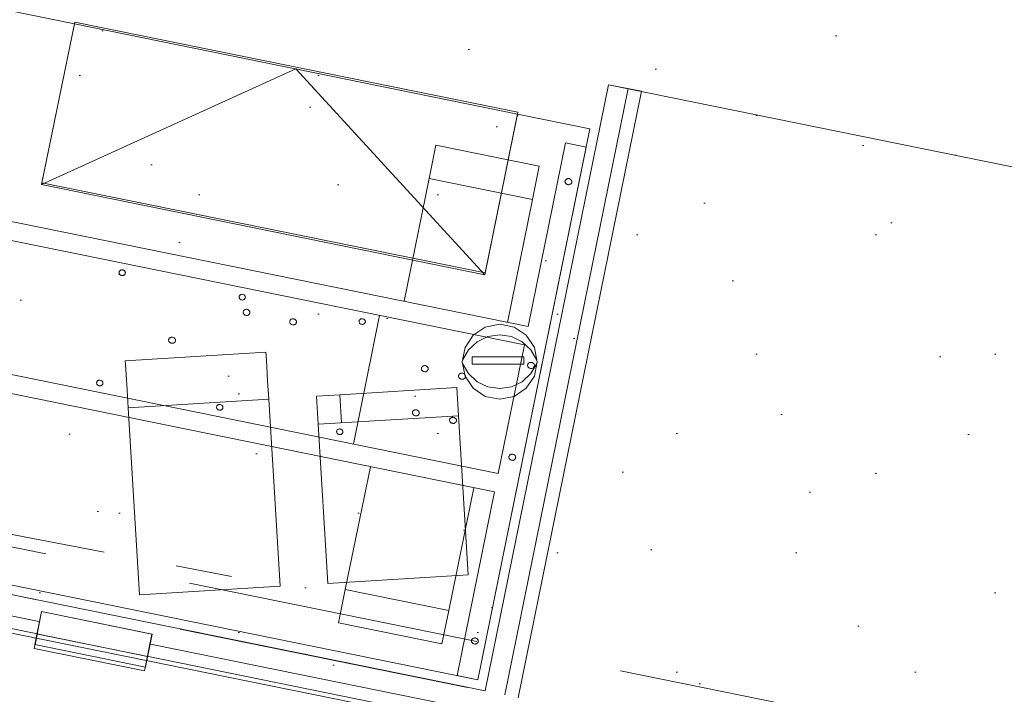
# Model space of a CAD drawing. Header units: millimetres. Extents: x -28656 to 67349, y -24410 to 39654.
# Tile 95 of 135: x 29295 to 30345, y 16371 to 17091. Entities that reach past the tile are written whole.
import ezdxf

# ---------------------------------------------------------------- set-up
doc = ezdxf.new("R2010")
doc.units = ezdxf.units.MM
doc.header["$MEASUREMENT"] = 0
for name, pattern in [('B0701', [234.119993, 155.999994, -78.119999]), ('B0703', [468.700004, 312.5, -156.200004]), ('Wipeout_Contour', [1000, 0, -1000])]:
    doc.linetypes.add(name, pattern=pattern)
for name, color, linetype in [('New_43 Vloerafwerking', 7, 'Continuous'), ('New_43 Vloerafwerking 2D arcering', 7, 'Continuous'), ('New_43 Vloerafwerking Afdek-arcering', 7, 'Continuous'), ('New_82 Interieur', 7, 'Continuous'), ('New_83 Losse inrichting', 7, 'Continuous'), ('New_84 Vaste inrichting', 7, 'Continuous'), ('New_84 Vaste inrichting Afdek-arcering', 7, 'Continuous'), ('New_84 Vaste inrichting Doorsnede-arcering', 7, 'Continuous'), ('New_Info Algemeen', 7, 'Continuous'), ('New_Info Algemeen 2D arcering', 7, 'Continuous')]:
    doc.layers.add(name, color=color, linetype=linetype)
doc.styles.add('GENERATED_STYLE_2', font='txt')
doc.dimstyles.new('GENERATED_STYLE__1', dxfattribs={"dimtxt": 179.999995, "dimasz": 142.5, "dimexe": 0.18, "dimexo": 0.0625, "dimgap": 0.09, "dimtad": 1, "dimdec": 0, "dimzin": 0, "dimdsep": 46, "dimtxsty": 'GENERATED_STYLE_2', "dimblk": 'ARROWHEAD_11', "dimblk1": 'ARROWHEAD_11', "dimblk2": 'ARROWHEAD_11', "dimcen": 0.09, "dimse1": 1, "dimse2": 1, "dimclrd": 1, "dimclre": 1, "dimclrt": 2, "dimadec": 1, "dimazin": 0, "dimtfac": 1, "dimtdec": 4, "dimtmove": 0, "dimatfit": 3, "dimfxl": 1, "dimtolj": 1, "dimtzin": 0, "dimarcsym": 0})

# ---------------------------------------------------------------- blocks, each defined once
blk = doc.blocks.new('Slab_2_1', base_point=(25896.5, 17144.8))
at = {"layer": 'New_43 Vloerafwerking Afdek-arcering', "linetype": 'Continuous', "lineweight": 0, "true_color": 0x000000}
h = blk.add_hatch(dxfattribs=at)
h.set_pattern_fill('910_Puntjes_B_0001', color=18, style=0, pattern_type=2)
h.set_pattern_definition([(45, (0, 400), (-127.2792, 127.2792), [0, -120, 0, -180]), (110, (400, 400), (169.1447, 61.5636), [0, -88, 0, -152])])
h.paths.add_polyline_path([(25896.5, 17144.8), (30574.2, 16193.1), (30808.1, 14866.9), (30896.6, 14364.7), (30932.2, 14370.9, 0.668179), (34377.5, 13607.1), (34377.7, 13607), (34612.8, 13942.9), (33897, 14444.3), (34190.5, 15885.2), (34199, 15927), (33470.3, 16377), (33580.5, 16919), (31954.1, 17249.9), (32153.6, 18230.2), (26357.5, 19410.9), (26028.5, 17793.5)])
at = {"layer": 'New_43 Vloerafwerking', "color": 1, "linetype": 'Continuous', "lineweight": 0, "flags": 128}
blk.add_lwpolyline([(25896.5, 17144.8), (30574.2, 16193.1), (30808.1, 14866.9), (30896.6, 14364.7), (30932.2, 14370.9, 0.668179), (34377.5, 13607.1), (34377.7, 13607), (34612.8, 13942.9), (33897, 14444.3), (34190.5, 15885.2), (34199, 15927), (33470.3, 16377), (33580.5, 16919), (31954.1, 17249.9), (32153.6, 18230.2), (26357.5, 19410.9), (26028.5, 17793.5)], format="xyb", close=True, dxfattribs=at)
blk = doc.blocks.new('Slab_3_1', base_point=(25896.5, 17144.8))
at = {"layer": 'New_84 Vaste inrichting', "color": 1, "linetype": 'Continuous', "lineweight": 0, "flags": 128}
blk.add_lwpolyline([(25896.5, 17144.8), (30574.2, 16193.1), (30808.1, 14866.9), (30843.7, 14873.2), (30932.2, 14370.9, 0.668179), (34377.5, 13607.1), (34377.7, 13607), (34612.8, 13942.9), (33897, 14444.3), (34190.5, 15885.2), (34199, 15927), (33470.3, 16377), (33580.5, 16919), (31952.5, 17241.9), (32153.6, 18230.2), (26357.5, 19410.9), (26028.5, 17793.5)], format="xyb", close=True, dxfattribs=at)
blk = doc.blocks.new('Beam_2_1', base_point=(25792.1, 17188.5))
at = {"layer": 'New_84 Vaste inrichting', "color": 9, "linetype": 'B0703', "lineweight": 0}
for p, q in [((25802, 17237.5), (30651.4, 16250.9)), ((25792.1, 17188.5), (30608, 16208.7))]:
    blk.add_line(p, q, dxfattribs=at)
blk = doc.blocks.new('onderstel Hettich elektrisch verstelbaar')
at = {"layer": 'New_84 Vaste inrichting', "color": 1, "linetype": 'Continuous', "lineweight": 0}
for p, q in [((1800, 650), (1777.5, 650)), ((1777.5, 650), (1777.5, 450)), ((1800, 70), (1800, 650)), ((1755, 620), (1642.5, 620)), ((1642.5, 620), (1642.5, 583.8)), ((1755, 583.8), (1755, 620)), ((1785.1, 610.5), (1785.3, 611)), ((1785.1, 610), (1785.1, 610.5)), ((1785.1, 609.5), (1785.1, 610)), ((1785.3, 609), (1785.1, 609.5)), ((1785.3, 611), (1785.5, 611.5)), ((1785.5, 608.5), (1785.3, 609)), ((1785.5, 611.5), (1785.8, 611.9)), ((1785.8, 611.9), (1786.2, 612.3)), ((1786.2, 612.3), (1786.6, 612.6)), ((1786.6, 612.6), (1787.1, 612.9)), ((1787.1, 612.9), (1787.6, 613.1)), ((1787.6, 613.1), (1788.2, 613.2)), ((1788.2, 613.2), (1788.8, 613.3)), ((1788.8, 613.3), (1789.3, 613.2)), ((1789.3, 613.2), (1789.9, 613.1)), ((1789.9, 613.1), (1790.4, 612.9)), ((1790.4, 612.9), (1790.9, 612.6)), ((1790.9, 612.6), (1791.3, 612.3)), ((1791.3, 612.3), (1791.7, 611.9)), ((1791.7, 611.9), (1792, 611.5)), ((1792, 611.5), (1792.2, 611)), ((1792.2, 609), (1792, 608.5)), ((1792.2, 611), (1792.4, 610.5)), ((1792.4, 609.5), (1792.2, 609)), ((1792.4, 610.5), (1792.4, 610)), ((1792.4, 610), (1792.4, 609.5)), ((1785.8, 608.1), (1785.5, 608.5)), ((1786.2, 607.7), (1785.8, 608.1)), ((1786.6, 607.4), (1786.2, 607.7)), ((1787.1, 607.1), (1786.6, 607.4)), ((1787.6, 606.9), (1787.1, 607.1)), ((1788.2, 606.8), (1787.6, 606.9)), ((1788.8, 606.8), (1788.2, 606.8)), ((1789.3, 606.8), (1788.8, 606.8)), ((1789.9, 606.9), (1789.3, 606.8)), ((1790.4, 607.1), (1789.9, 606.9)), ((1790.9, 607.4), (1790.4, 607.1)), ((1791.3, 607.7), (1790.9, 607.4)), ((1791.7, 608.1), (1791.3, 607.7)), ((1792, 608.5), (1791.7, 608.1)), ((1755, 583.8), (1642.5, 583.8)), ((1642.5, 583.8), (1642.5, 450)), ((1755, 450), (1755, 583.8)), ((1777.5, 450), (1186.9, 450)), ((1186.9, 430), (1777.5, 430)), ((1338.8, 420.5), (1338.9, 420.9)), ((1338.8, 420), (1338.8, 420.5)), ((1338.8, 419.5), (1338.8, 420)), ((1338.9, 420.9), (1339.1, 421.4)), ((1339.1, 421.4), (1339.4, 421.8)), ((1339.4, 421.8), (1339.7, 422.1)), ((1339.7, 422.1), (1340.1, 422.4)), ((1340.1, 422.4), (1340.6, 422.7)), ((1340.6, 422.7), (1341.1, 422.9)), ((1341.1, 422.9), (1341.6, 423)), ((1341.6, 423), (1342.1, 423)), ((1342.1, 423), (1342.7, 423)), ((1342.7, 423), (1343.2, 422.9)), ((1343.2, 422.9), (1343.7, 422.7)), ((1343.7, 422.7), (1344.1, 422.4)), ((1344.1, 422.4), (1344.5, 422.1)), ((1344.5, 422.1), (1344.9, 421.8)), ((1344.9, 421.8), (1345.1, 421.4)), ((1345.1, 421.4), (1345.3, 420.9)), ((1345.3, 420.9), (1345.5, 420.5)), ((1345.5, 420.5), (1345.5, 420)), ((1345.5, 420), (1345.5, 419.5)), ((1469.2, 420), (1469.3, 420.5)), ((1469.3, 419.5), (1469.2, 420)), ((1469.3, 420.5), (1469.4, 420.9)), ((1469.4, 420.9), (1469.6, 421.4)), ((1469.6, 421.4), (1469.9, 421.8)), ((1469.9, 421.8), (1470.2, 422.1)), ((1470.2, 422.1), (1470.6, 422.4)), ((1470.6, 422.4), (1471.1, 422.7)), ((1471.1, 422.7), (1471.6, 422.9)), ((1471.6, 422.9), (1472.1, 423)), ((1472.1, 423), (1472.6, 423)), ((1472.6, 423), (1473.2, 423)), ((1473.2, 423), (1473.7, 422.9)), ((1473.7, 422.9), (1474.2, 422.7)), ((1474.2, 422.7), (1474.6, 422.4)), ((1474.6, 422.4), (1475, 422.1)), ((1475, 422.1), (1475.4, 421.8)), ((1475.4, 421.8), (1475.6, 421.4)), ((1475.6, 421.4), (1475.8, 420.9)), ((1475.8, 420.9), (1476, 420.5)), ((1476, 420.5), (1476, 420)), ((1476, 420), (1476, 419.5)), ((1599.8, 420.5), (1599.9, 420.9)), ((1599.8, 420), (1599.8, 420.5)), ((1599.8, 419.5), (1599.8, 420)), ((1599.9, 420.9), (1600.1, 421.4)), ((1600.1, 421.4), (1600.4, 421.8)), ((1600.4, 421.8), (1600.7, 422.1)), ((1600.7, 422.1), (1601.1, 422.4)), ((1601.1, 422.4), (1601.6, 422.7)), ((1601.6, 422.7), (1602.1, 422.9)), ((1602.1, 422.9), (1602.6, 423)), ((1602.6, 423), (1603.1, 423)), ((1603.1, 423), (1603.7, 423)), ((1603.7, 423), (1604.2, 422.9)), ((1604.2, 422.9), (1604.7, 422.7)), ((1604.7, 422.7), (1605.1, 422.4)), ((1605.1, 422.4), (1605.5, 422.1)), ((1605.5, 422.1), (1605.9, 421.8)), ((1605.9, 421.8), (1606.1, 421.4)), ((1606.1, 421.4), (1606.3, 420.9)), ((1606.3, 420.9), (1606.5, 420.5)), ((1606.5, 420.5), (1606.5, 420)), ((1606.5, 420), (1606.5, 419.5)), ((1620, 290), (1620, 430)), ((1777.5, 430), (1777.5, 290)), ((1338.9, 419.1), (1338.8, 419.5)), ((1339.1, 418.6), (1338.9, 419.1)), ((1339.4, 418.2), (1339.1, 418.6)), ((1339.7, 417.9), (1339.4, 418.2)), ((1340.1, 417.6), (1339.7, 417.9)), ((1340.6, 417.3), (1340.1, 417.6)), ((1341.1, 417.1), (1340.6, 417.3)), ((1341.6, 417), (1341.1, 417.1)), ((1342.1, 417), (1341.6, 417)), ((1342.7, 417), (1342.1, 417)), ((1343.2, 417.1), (1342.7, 417)), ((1343.7, 417.3), (1343.2, 417.1)), ((1344.1, 417.6), (1343.7, 417.3)), ((1344.5, 417.9), (1344.1, 417.6)), ((1344.9, 418.2), (1344.5, 417.9)), ((1345.1, 418.6), (1344.9, 418.2)), ((1345.3, 419.1), (1345.1, 418.6)), ((1345.5, 419.5), (1345.3, 419.1)), ((1469.4, 419.1), (1469.3, 419.5)), ((1469.6, 418.6), (1469.4, 419.1)), ((1469.9, 418.2), (1469.6, 418.6)), ((1470.2, 417.9), (1469.9, 418.2)), ((1470.6, 417.6), (1470.2, 417.9)), ((1471.1, 417.3), (1470.6, 417.6)), ((1471.6, 417.1), (1471.1, 417.3)), ((1472.1, 417), (1471.6, 417.1)), ((1472.6, 417), (1472.1, 417)), ((1473.2, 417), (1472.6, 417)), ((1473.7, 417.1), (1473.2, 417)), ((1474.2, 417.3), (1473.7, 417.1)), ((1474.6, 417.6), (1474.2, 417.3)), ((1475, 417.9), (1474.6, 417.6)), ((1475.4, 418.2), (1475, 417.9)), ((1475.6, 418.6), (1475.4, 418.2)), ((1475.8, 419.1), (1475.6, 418.6)), ((1476, 419.5), (1475.8, 419.1)), ((1599.9, 419.1), (1599.8, 419.5)), ((1600.1, 418.6), (1599.9, 419.1)), ((1600.4, 418.2), (1600.1, 418.6)), ((1600.7, 417.9), (1600.4, 418.2)), ((1601.1, 417.6), (1600.7, 417.9)), ((1601.6, 417.3), (1601.1, 417.6)), ((1602.1, 417.1), (1601.6, 417.3)), ((1602.6, 417), (1602.1, 417.1)), ((1603.1, 417), (1602.6, 417)), ((1603.7, 417), (1603.1, 417)), ((1604.2, 417.1), (1603.7, 417)), ((1604.7, 417.3), (1604.2, 417.1)), ((1605.1, 417.6), (1604.7, 417.3)), ((1605.5, 417.9), (1605.1, 417.6)), ((1605.9, 418.2), (1605.5, 417.9)), ((1606.1, 418.6), (1605.9, 418.2)), ((1606.3, 419.1), (1606.1, 418.6)), ((1606.5, 419.5), (1606.3, 419.1)), ((1785.1, 410.5), (1785.3, 411)), ((1785.1, 410), (1785.1, 410.5)), ((1785.1, 409.5), (1785.1, 410)), ((1785.3, 409), (1785.1, 409.5)), ((1785.3, 411), (1785.5, 411.5)), ((1785.5, 411.5), (1785.8, 411.9)), ((1785.8, 411.9), (1786.2, 412.3)), ((1786.2, 412.3), (1786.6, 412.6)), ((1786.6, 412.6), (1787.1, 412.9)), ((1787.1, 412.9), (1787.6, 413.1)), ((1787.6, 413.1), (1788.2, 413.2)), ((1788.2, 413.2), (1788.8, 413.3)), ((1788.8, 413.3), (1789.3, 413.2)), ((1789.3, 413.2), (1789.9, 413.1)), ((1789.9, 413.1), (1790.4, 412.9)), ((1790.4, 412.9), (1790.9, 412.6)), ((1790.9, 412.6), (1791.3, 412.3)), ((1791.3, 412.3), (1791.7, 411.9)), ((1791.7, 411.9), (1792, 411.5)), ((1792, 411.5), (1792.2, 411)), ((1792.2, 411), (1792.4, 410.5)), ((1792.4, 409.5), (1792.2, 409)), ((1792.4, 410.5), (1792.4, 410)), ((1792.4, 410), (1792.4, 409.5)), ((1476.7, 405), (1476.8, 405.5)), ((1476.8, 404.5), (1476.7, 405)), ((1476.8, 405.5), (1476.9, 406)), ((1476.9, 404), (1476.8, 404.5)), ((1476.9, 406), (1477.1, 406.5)), ((1477.1, 403.5), (1476.9, 404)), ((1477.1, 406.5), (1477.4, 406.9)), ((1477.4, 403.1), (1477.1, 403.5)), ((1477.4, 406.9), (1477.8, 407.3)), ((1477.8, 402.7), (1477.4, 403.1)), ((1477.8, 407.3), (1478.2, 407.6)), ((1478.2, 402.4), (1477.8, 402.7)), ((1478.2, 407.6), (1478.7, 407.9)), ((1478.7, 402.1), (1478.2, 402.4)), ((1478.7, 407.9), (1479.3, 408.1)), ((1479.3, 401.9), (1478.7, 402.1)), ((1479.3, 408.1), (1479.8, 408.2)), ((1479.8, 401.8), (1479.3, 401.9)), ((1479.8, 408.2), (1480.4, 408.3)), ((1480.4, 401.8), (1479.8, 401.8)), ((1480.4, 408.3), (1481, 408.2)), ((1481, 401.8), (1480.4, 401.8)), ((1481, 408.2), (1481.5, 408.1)), ((1481.5, 401.9), (1481, 401.8)), ((1481.5, 408.1), (1482, 407.9)), ((1482, 402.1), (1481.5, 401.9)), ((1482, 407.9), (1482.5, 407.6)), ((1482.5, 402.4), (1482, 402.1)), ((1482.5, 407.6), (1483, 407.3)), ((1483, 402.7), (1482.5, 402.4)), ((1483, 407.3), (1483.3, 406.9)), ((1483.3, 403.1), (1483, 402.7)), ((1483.3, 406.9), (1483.6, 406.5)), ((1483.6, 403.5), (1483.3, 403.1)), ((1483.6, 406.5), (1483.9, 406)), ((1483.9, 404), (1483.6, 403.5)), ((1483.9, 406), (1484, 405.5)), ((1484, 404.5), (1483.9, 404)), ((1484, 405.5), (1484, 405)), ((1484, 405), (1484, 404.5)), ((1527.4, 405.5), (1527.5, 406)), ((1527.4, 405), (1527.4, 405.5)), ((1527.4, 404.5), (1527.4, 405)), ((1527.5, 404), (1527.4, 404.5)), ((1527.5, 406), (1527.8, 406.5)), ((1527.8, 403.5), (1527.5, 404)), ((1527.8, 406.5), (1528.1, 406.9)), ((1528.1, 403.1), (1527.8, 403.5)), ((1528.1, 406.9), (1528.4, 407.3)), ((1528.4, 402.7), (1528.1, 403.1)), ((1528.4, 407.3), (1528.9, 407.6)), ((1528.9, 402.4), (1528.4, 402.7)), ((1528.9, 407.6), (1529.4, 407.9)), ((1529.4, 402.1), (1528.9, 402.4)), ((1529.4, 407.9), (1529.9, 408.1)), ((1529.9, 401.9), (1529.4, 402.1)), ((1529.9, 408.1), (1530.4, 408.2)), ((1530.4, 401.8), (1529.9, 401.9)), ((1530.4, 408.2), (1531, 408.3)), ((1531, 401.8), (1530.4, 401.8)), ((1531, 408.3), (1531.6, 408.2)), ((1531.6, 401.8), (1531, 401.8)), ((1531.6, 408.2), (1532.1, 408.1)), ((1532.1, 401.9), (1531.6, 401.8)), ((1532.1, 408.1), (1532.7, 407.9)), ((1532.7, 402.1), (1532.1, 401.9)), ((1532.7, 407.9), (1533.2, 407.6)), ((1533.2, 402.4), (1532.7, 402.1)), ((1533.2, 407.6), (1533.6, 407.3)), ((1533.6, 402.7), (1533.2, 402.4)), ((1533.6, 407.3), (1534, 406.9)), ((1534, 403.1), (1533.6, 402.7)), ((1534, 406.9), (1534.3, 406.5)), ((1534.3, 403.5), (1534, 403.1)), ((1534.3, 406.5), (1534.5, 406)), ((1534.5, 404), (1534.3, 403.5)), ((1534.5, 406), (1534.6, 405.5)), ((1534.6, 404.5), (1534.5, 404)), ((1534.6, 405.5), (1534.7, 405)), ((1534.7, 405), (1534.6, 404.5)), ((1785.5, 408.5), (1785.3, 409)), ((1785.8, 408.1), (1785.5, 408.5)), ((1786.2, 407.7), (1785.8, 408.1)), ((1786.6, 407.4), (1786.2, 407.7)), ((1787.1, 407.1), (1786.6, 407.4)), ((1787.6, 406.9), (1787.1, 407.1)), ((1788.2, 406.8), (1787.6, 406.9)), ((1788.8, 406.8), (1788.2, 406.8)), ((1789.3, 406.8), (1788.8, 406.8)), ((1789.9, 406.9), (1789.3, 406.8)), ((1790.4, 407.1), (1789.9, 406.9)), ((1790.9, 407.4), (1790.4, 407.1)), ((1791.3, 407.7), (1790.9, 407.4)), ((1791.7, 408.1), (1791.3, 407.7)), ((1792, 408.5), (1791.7, 408.1)), ((1792.2, 409), (1792, 408.5)), ((1674.8, 384), (1674.9, 384.5)), ((1674.9, 383.5), (1674.8, 384)), ((1674.9, 384.5), (1675, 385)), ((1675, 383), (1674.9, 383.5)), ((1675, 385), (1675.2, 385.5)), ((1675.2, 382.5), (1675, 383)), ((1675.2, 385.5), (1675.5, 385.9)), ((1675.5, 382.1), (1675.2, 382.5)), ((1675.5, 385.9), (1675.9, 386.3)), ((1675.9, 381.7), (1675.5, 382.1)), ((1675.9, 386.3), (1676.4, 386.6)), ((1676.4, 381.4), (1675.9, 381.7)), ((1676.4, 386.6), (1676.8, 386.9)), ((1676.8, 381.1), (1676.4, 381.4)), ((1676.8, 386.9), (1677.4, 387.1)), ((1677.4, 380.9), (1676.8, 381.1)), ((1677.4, 387.1), (1677.9, 387.2)), ((1677.9, 380.8), (1677.4, 380.9)), ((1677.9, 387.2), (1678.5, 387.3)), ((1678.5, 380.8), (1677.9, 380.8)), ((1678.5, 387.3), (1679.1, 387.2)), ((1679.1, 380.8), (1678.5, 380.8)), ((1679.1, 387.2), (1679.6, 387.1)), ((1679.6, 380.9), (1679.1, 380.8)), ((1679.6, 387.1), (1680.2, 386.9)), ((1680.2, 381.1), (1679.6, 380.9)), ((1680.2, 386.9), (1680.6, 386.6)), ((1680.6, 381.4), (1680.2, 381.1)), ((1680.6, 386.6), (1681.1, 386.3)), ((1681.1, 381.7), (1680.6, 381.4)), ((1681.1, 386.3), (1681.5, 385.9)), ((1681.5, 382.1), (1681.1, 381.7)), ((1681.5, 385.9), (1681.8, 385.5)), ((1681.8, 382.5), (1681.5, 382.1)), ((1681.8, 385.5), (1682, 385)), ((1682, 383), (1681.8, 382.5)), ((1682, 385), (1682.1, 384.5)), ((1682.1, 383.5), (1682, 383)), ((1682.1, 384.5), (1682.2, 384)), ((1682.2, 384), (1682.1, 383.5)), ((1715.3, 384), (1715.4, 384.5)), ((1715.4, 383.5), (1715.3, 384)), ((1715.4, 384.5), (1715.5, 385)), ((1715.5, 383), (1715.4, 383.5)), ((1715.5, 385), (1715.7, 385.5)), ((1715.7, 382.5), (1715.5, 383)), ((1715.7, 385.5), (1716, 385.9)), ((1716, 382.1), (1715.7, 382.5)), ((1716, 385.9), (1716.4, 386.3)), ((1716.4, 381.7), (1716, 382.1)), ((1716.4, 386.3), (1716.9, 386.6)), ((1716.9, 381.4), (1716.4, 381.7)), ((1716.9, 386.6), (1717.3, 386.9)), ((1717.3, 381.1), (1716.9, 381.4)), ((1717.3, 386.9), (1717.9, 387.1)), ((1717.9, 380.9), (1717.3, 381.1)), ((1717.9, 387.1), (1718.4, 387.2)), ((1718.4, 380.8), (1717.9, 380.9)), ((1718.4, 387.2), (1719, 387.3)), ((1719, 380.8), (1718.4, 380.8)), ((1719, 387.3), (1719.6, 387.2)), ((1719.6, 380.8), (1719, 380.8)), ((1719.6, 387.2), (1720.1, 387.1)), ((1720.1, 380.9), (1719.6, 380.8)), ((1720.1, 387.1), (1720.7, 386.9)), ((1720.7, 381.1), (1720.1, 380.9)), ((1720.7, 386.9), (1721.1, 386.6)), ((1721.1, 381.4), (1720.7, 381.1)), ((1721.1, 386.6), (1721.6, 386.3)), ((1721.6, 381.7), (1721.1, 381.4)), ((1721.6, 386.3), (1722, 385.9)), ((1722, 382.1), (1721.6, 381.7)), ((1722, 385.9), (1722.3, 385.5)), ((1722.3, 382.5), (1722, 382.1)), ((1722.3, 385.5), (1722.5, 385)), ((1722.5, 383), (1722.3, 382.5)), ((1722.5, 385), (1722.6, 384.5)), ((1722.6, 383.5), (1722.5, 383)), ((1722.6, 384.5), (1722.7, 384)), ((1722.7, 384), (1722.6, 383.5)), ((1404.8, 360), (1404.9, 360.5)), ((1404.9, 359.5), (1404.8, 360)), ((1404.9, 360.5), (1405, 361)), ((1405, 359), (1404.9, 359.5)), ((1405, 361), (1405.2, 361.5)), ((1405.2, 358.5), (1405, 359)), ((1405.2, 361.5), (1405.5, 361.9)), ((1405.5, 358.1), (1405.2, 358.5)), ((1405.5, 361.9), (1405.9, 362.3)), ((1405.9, 357.7), (1405.5, 358.1)), ((1405.9, 362.3), (1406.4, 362.6)), ((1406.4, 357.4), (1405.9, 357.7)), ((1406.4, 362.6), (1406.8, 362.9)), ((1406.8, 357.1), (1406.4, 357.4)), ((1406.8, 362.9), (1407.4, 363.1)), ((1407.4, 356.9), (1406.8, 357.1)), ((1407.4, 363.1), (1407.9, 363.2)), ((1407.9, 356.8), (1407.4, 356.9)), ((1407.9, 363.2), (1408.5, 363.3)), ((1408.5, 356.8), (1407.9, 356.8)), ((1408.5, 363.3), (1409.1, 363.2)), ((1409.1, 356.8), (1408.5, 356.8)), ((1409.1, 363.2), (1409.6, 363.1)), ((1409.6, 356.9), (1409.1, 356.8)), ((1409.6, 363.1), (1410.2, 362.9)), ((1410.2, 357.1), (1409.6, 356.9)), ((1410.2, 362.9), (1410.6, 362.6)), ((1410.6, 357.4), (1410.2, 357.1)), ((1410.6, 362.6), (1411.1, 362.3)), ((1411.1, 357.7), (1410.6, 357.4)), ((1411.1, 362.3), (1411.5, 361.9)), ((1411.5, 358.1), (1411.1, 357.7)), ((1411.5, 361.9), (1411.8, 361.5)), ((1411.8, 358.5), (1411.5, 358.1)), ((1411.8, 361.5), (1412, 361)), ((1412, 359), (1411.8, 358.5)), ((1412, 361), (1412.1, 360.5)), ((1412.1, 359.5), (1412, 359)), ((1412.1, 360.5), (1412.2, 360)), ((1412.2, 360), (1412.1, 359.5)), ((1674.8, 336), (1674.9, 336.5)), ((1674.9, 335.5), (1674.8, 336)), ((1674.9, 336.5), (1675, 337)), ((1675, 337), (1675.2, 337.5)), ((1675.2, 337.5), (1675.5, 337.9)), ((1675.5, 337.9), (1675.9, 338.3)), ((1675.9, 338.3), (1676.4, 338.6)), ((1676.4, 338.6), (1676.8, 338.9)), ((1676.8, 338.9), (1677.4, 339.1)), ((1677.4, 339.1), (1677.9, 339.2)), ((1677.9, 339.2), (1678.5, 339.3)), ((1678.5, 339.3), (1679.1, 339.2)), ((1679.1, 339.2), (1679.6, 339.1)), ((1679.6, 339.1), (1680.2, 338.9)), ((1680.2, 338.9), (1680.6, 338.6)), ((1680.6, 338.6), (1681.1, 338.3)), ((1681.1, 338.3), (1681.5, 337.9)), ((1681.5, 337.9), (1681.8, 337.5)), ((1681.8, 337.5), (1682, 337)), ((1682, 337), (1682.1, 336.5)), ((1682.1, 336.5), (1682.2, 336)), ((1682.2, 336), (1682.1, 335.5)), ((1715.3, 336), (1715.4, 336.5)), ((1715.4, 335.5), (1715.3, 336)), ((1715.4, 336.5), (1715.5, 337)), ((1715.5, 337), (1715.7, 337.5)), ((1715.7, 337.5), (1716, 337.9)), ((1716, 337.9), (1716.4, 338.3)), ((1716.4, 338.3), (1716.9, 338.6)), ((1716.9, 338.6), (1717.3, 338.9)), ((1717.3, 338.9), (1717.9, 339.1)), ((1717.9, 339.1), (1718.4, 339.2)), ((1718.4, 339.2), (1719, 339.3)), ((1719, 339.3), (1719.6, 339.2)), ((1719.6, 339.2), (1720.1, 339.1)), ((1720.1, 339.1), (1720.7, 338.9)), ((1720.7, 338.9), (1721.1, 338.6)), ((1721.1, 338.6), (1721.6, 338.3)), ((1721.6, 338.3), (1722, 337.9)), ((1722, 337.9), (1722.3, 337.5)), ((1722.3, 337.5), (1722.5, 337)), ((1722.5, 337), (1722.6, 336.5)), ((1722.6, 336.5), (1722.7, 336)), ((1722.7, 336), (1722.6, 335.5)), ((1675, 335), (1674.9, 335.5)), ((1675.2, 334.5), (1675, 335)), ((1675.5, 334.1), (1675.2, 334.5)), ((1675.9, 333.7), (1675.5, 334.1)), ((1676.4, 333.4), (1675.9, 333.7)), ((1676.8, 333.1), (1676.4, 333.4)), ((1677.4, 332.9), (1676.8, 333.1)), ((1677.9, 332.8), (1677.4, 332.9)), ((1678.5, 332.8), (1677.9, 332.8)), ((1679.1, 332.8), (1678.5, 332.8)), ((1679.6, 332.9), (1679.1, 332.8)), ((1680.2, 333.1), (1679.6, 332.9)), ((1680.6, 333.4), (1680.2, 333.1)), ((1681.1, 333.7), (1680.6, 333.4)), ((1681.5, 334.1), (1681.1, 333.7)), ((1681.8, 334.5), (1681.5, 334.1)), ((1682, 335), (1681.8, 334.5)), ((1682.1, 335.5), (1682, 335)), ((1715.5, 335), (1715.4, 335.5)), ((1715.7, 334.5), (1715.5, 335)), ((1716, 334.1), (1715.7, 334.5)), ((1716.4, 333.7), (1716, 334.1)), ((1716.9, 333.4), (1716.4, 333.7)), ((1717.3, 333.1), (1716.9, 333.4)), ((1717.9, 332.9), (1717.3, 333.1)), ((1718.4, 332.8), (1717.9, 332.9)), ((1719, 332.8), (1718.4, 332.8)), ((1719.6, 332.8), (1719, 332.8)), ((1720.1, 332.9), (1719.6, 332.8)), ((1720.7, 333.1), (1720.1, 332.9)), ((1721.1, 333.4), (1720.7, 333.1)), ((1721.6, 333.7), (1721.1, 333.4)), ((1722, 334.1), (1721.6, 333.7)), ((1722.3, 334.5), (1722, 334.1)), ((1722.5, 335), (1722.3, 334.5)), ((1722.6, 335.5), (1722.5, 335)), ((1785.1, 310.5), (1785.3, 311)), ((1785.1, 310), (1785.1, 310.5)), ((1785.1, 309.5), (1785.1, 310)), ((1785.3, 309), (1785.1, 309.5)), ((1785.3, 311), (1785.5, 311.5)), ((1785.5, 308.5), (1785.3, 309)), ((1785.5, 311.5), (1785.8, 311.9)), ((1785.8, 308.1), (1785.5, 308.5)), ((1785.8, 311.9), (1786.2, 312.3)), ((1786.2, 307.7), (1785.8, 308.1)), ((1786.2, 312.3), (1786.6, 312.6)), ((1786.6, 307.4), (1786.2, 307.7)), ((1786.6, 312.6), (1787.1, 312.9)), ((1787.1, 307.1), (1786.6, 307.4)), ((1787.1, 312.9), (1787.6, 313.1)), ((1787.6, 306.9), (1787.1, 307.1)), ((1787.6, 313.1), (1788.2, 313.2)), ((1788.2, 306.8), (1787.6, 306.9)), ((1788.2, 313.2), (1788.8, 313.3)), ((1788.8, 306.8), (1788.2, 306.8)), ((1788.8, 313.3), (1789.3, 313.2)), ((1789.3, 306.8), (1788.8, 306.8)), ((1789.3, 313.2), (1789.9, 313.1)), ((1789.9, 306.9), (1789.3, 306.8)), ((1789.9, 313.1), (1790.4, 312.9)), ((1790.4, 307.1), (1789.9, 306.9)), ((1790.4, 312.9), (1790.9, 312.6)), ((1790.9, 307.4), (1790.4, 307.1)), ((1790.9, 312.6), (1791.3, 312.3)), ((1791.3, 307.7), (1790.9, 307.4)), ((1791.3, 312.3), (1791.7, 311.9)), ((1791.7, 308.1), (1791.3, 307.7)), ((1791.7, 311.9), (1792, 311.5)), ((1792, 308.5), (1791.7, 308.1)), ((1792, 311.5), (1792.2, 311)), ((1792.2, 309), (1792, 308.5)), ((1792.2, 311), (1792.4, 310.5)), ((1792.4, 309.5), (1792.2, 309)), ((1792.4, 310.5), (1792.4, 310)), ((1792.4, 310), (1792.4, 309.5)), ((1338.8, 300.5), (1338.9, 300.9)), ((1338.8, 300), (1338.8, 300.5)), ((1338.8, 299.5), (1338.8, 300)), ((1338.9, 299.1), (1338.8, 299.5)), ((1338.9, 300.9), (1339.1, 301.4)), ((1339.1, 298.6), (1338.9, 299.1)), ((1339.1, 301.4), (1339.4, 301.8)), ((1339.4, 298.2), (1339.1, 298.6)), ((1339.4, 301.8), (1339.7, 302.1)), ((1339.7, 297.9), (1339.4, 298.2)), ((1339.7, 302.1), (1340.1, 302.4)), ((1340.1, 297.6), (1339.7, 297.9)), ((1340.1, 302.4), (1340.6, 302.7)), ((1340.6, 297.3), (1340.1, 297.6)), ((1340.6, 302.7), (1341.1, 302.9)), ((1341.1, 297.1), (1340.6, 297.3)), ((1341.1, 302.9), (1341.6, 303)), ((1341.6, 297), (1341.1, 297.1)), ((1341.6, 303), (1342.1, 303)), ((1342.1, 297), (1341.6, 297)), ((1342.1, 303), (1342.7, 303)), ((1342.7, 297), (1342.1, 297)), ((1342.7, 303), (1343.2, 302.9)), ((1343.2, 297.1), (1342.7, 297)), ((1343.2, 302.9), (1343.7, 302.7)), ((1343.7, 297.3), (1343.2, 297.1)), ((1343.7, 302.7), (1344.1, 302.4)), ((1344.1, 297.6), (1343.7, 297.3)), ((1344.1, 302.4), (1344.5, 302.1)), ((1344.5, 297.9), (1344.1, 297.6)), ((1344.5, 302.1), (1344.9, 301.8)), ((1344.9, 298.2), (1344.5, 297.9)), ((1344.9, 301.8), (1345.1, 301.4)), ((1345.1, 298.6), (1344.9, 298.2)), ((1345.1, 301.4), (1345.3, 300.9)), ((1345.3, 299.1), (1345.1, 298.6)), ((1345.3, 300.9), (1345.5, 300.5)), ((1345.5, 299.5), (1345.3, 299.1)), ((1345.5, 300.5), (1345.5, 300)), ((1345.5, 300), (1345.5, 299.5)), ((1469.2, 300), (1469.3, 300.5)), ((1469.3, 299.5), (1469.2, 300)), ((1469.3, 300.5), (1469.4, 300.9)), ((1469.4, 299.1), (1469.3, 299.5)), ((1469.4, 300.9), (1469.6, 301.4)), ((1469.6, 298.6), (1469.4, 299.1)), ((1469.6, 301.4), (1469.9, 301.8)), ((1469.9, 298.2), (1469.6, 298.6)), ((1469.9, 301.8), (1470.2, 302.1)), ((1470.2, 297.9), (1469.9, 298.2)), ((1470.2, 302.1), (1470.6, 302.4)), ((1470.6, 297.6), (1470.2, 297.9)), ((1470.6, 302.4), (1471.1, 302.7)), ((1471.1, 297.3), (1470.6, 297.6)), ((1471.1, 302.7), (1471.6, 302.9)), ((1471.6, 297.1), (1471.1, 297.3)), ((1471.6, 302.9), (1472.1, 303)), ((1472.1, 297), (1471.6, 297.1)), ((1472.1, 303), (1472.6, 303)), ((1472.6, 297), (1472.1, 297)), ((1472.6, 303), (1473.2, 303)), ((1473.2, 297), (1472.6, 297)), ((1473.2, 303), (1473.7, 302.9)), ((1473.7, 297.1), (1473.2, 297)), ((1473.7, 302.9), (1474.2, 302.7)), ((1474.2, 297.3), (1473.7, 297.1)), ((1474.2, 302.7), (1474.6, 302.4)), ((1474.6, 297.6), (1474.2, 297.3)), ((1474.6, 302.4), (1475, 302.1)), ((1475, 297.9), (1474.6, 297.6)), ((1475, 302.1), (1475.4, 301.8)), ((1475.4, 298.2), (1475, 297.9)), ((1475.4, 301.8), (1475.6, 301.4)), ((1475.6, 298.6), (1475.4, 298.2)), ((1475.6, 301.4), (1475.8, 300.9)), ((1475.8, 299.1), (1475.6, 298.6)), ((1475.8, 300.9), (1476, 300.5)), ((1476, 299.5), (1475.8, 299.1)), ((1476, 300.5), (1476, 300)), ((1476, 300), (1476, 299.5)), ((1599.8, 300.5), (1599.9, 300.9)), ((1599.8, 300), (1599.8, 300.5)), ((1599.8, 299.5), (1599.8, 300)), ((1599.9, 299.1), (1599.8, 299.5)), ((1599.9, 300.9), (1600.1, 301.4)), ((1600.1, 298.6), (1599.9, 299.1)), ((1600.1, 301.4), (1600.4, 301.8)), ((1600.4, 298.2), (1600.1, 298.6)), ((1600.4, 301.8), (1600.7, 302.1)), ((1600.7, 297.9), (1600.4, 298.2)), ((1600.7, 302.1), (1601.1, 302.4)), ((1601.1, 297.6), (1600.7, 297.9)), ((1601.1, 302.4), (1601.6, 302.7)), ((1601.6, 297.3), (1601.1, 297.6)), ((1601.6, 302.7), (1602.1, 302.9)), ((1602.1, 297.1), (1601.6, 297.3)), ((1602.1, 302.9), (1602.6, 303)), ((1602.6, 297), (1602.1, 297.1)), ((1602.6, 303), (1603.1, 303)), ((1603.1, 297), (1602.6, 297)), ((1603.1, 303), (1603.7, 303)), ((1603.7, 297), (1603.1, 297)), ((1603.7, 303), (1604.2, 302.9)), ((1604.2, 297.1), (1603.7, 297)), ((1604.2, 302.9), (1604.7, 302.7)), ((1604.7, 297.3), (1604.2, 297.1)), ((1604.7, 302.7), (1605.1, 302.4)), ((1605.1, 297.6), (1604.7, 297.3)), ((1605.1, 302.4), (1605.5, 302.1)), ((1605.5, 297.9), (1605.1, 297.6)), ((1605.5, 302.1), (1605.9, 301.8)), ((1605.9, 298.2), (1605.5, 297.9)), ((1605.9, 301.8), (1606.1, 301.4)), ((1606.1, 298.6), (1605.9, 298.2)), ((1606.1, 301.4), (1606.3, 300.9)), ((1606.3, 299.1), (1606.1, 298.6)), ((1606.3, 300.9), (1606.5, 300.5)), ((1606.5, 299.5), (1606.3, 299.1)), ((1606.5, 300.5), (1606.5, 300)), ((1606.5, 300), (1606.5, 299.5)), ((1777.5, 290), (1186.9, 290)), ((1186.9, 270), (1777.5, 270)), ((1642.5, 270), (1642.5, 136.2)), ((1755, 136.2), (1755, 270)), ((1777.5, 270), (1777.5, 70)), ((1642.5, 136.2), (1755, 136.2)), ((1642.5, 136.2), (1642.5, 100)), ((1755, 100), (1755, 136.2)), ((1785.1, 110.5), (1785.3, 111)), ((1785.1, 110), (1785.1, 110.5)), ((1785.1, 109.5), (1785.1, 110)), ((1785.3, 109), (1785.1, 109.5)), ((1785.3, 111), (1785.5, 111.5)), ((1785.5, 108.5), (1785.3, 109)), ((1785.5, 111.5), (1785.8, 111.9)), ((1785.8, 108.1), (1785.5, 108.5)), ((1785.8, 111.9), (1786.2, 112.3)), ((1786.2, 107.7), (1785.8, 108.1)), ((1786.2, 112.3), (1786.6, 112.6)), ((1786.6, 107.4), (1786.2, 107.7)), ((1786.6, 112.6), (1787.1, 112.9)), ((1787.1, 107.1), (1786.6, 107.4)), ((1787.1, 112.9), (1787.6, 113.1)), ((1787.6, 106.9), (1787.1, 107.1)), ((1787.6, 113.1), (1788.2, 113.2)), ((1788.2, 106.8), (1787.6, 106.9)), ((1788.2, 113.2), (1788.8, 113.3)), ((1788.8, 106.8), (1788.2, 106.8)), ((1788.8, 113.3), (1789.3, 113.2)), ((1789.3, 106.8), (1788.8, 106.8)), ((1789.3, 113.2), (1789.9, 113.1)), ((1789.9, 106.9), (1789.3, 106.8)), ((1789.9, 113.1), (1790.4, 112.9)), ((1790.4, 107.1), (1789.9, 106.9)), ((1790.4, 112.9), (1790.9, 112.6)), ((1790.9, 107.4), (1790.4, 107.1)), ((1790.9, 112.6), (1791.3, 112.3)), ((1791.3, 107.7), (1790.9, 107.4)), ((1791.3, 112.3), (1791.7, 111.9)), ((1791.7, 108.1), (1791.3, 107.7)), ((1791.7, 111.9), (1792, 111.5)), ((1792, 108.5), (1791.7, 108.1)), ((1792, 111.5), (1792.2, 111)), ((1792.2, 109), (1792, 108.5)), ((1792.2, 111), (1792.4, 110.5)), ((1792.4, 109.5), (1792.2, 109)), ((1792.4, 110.5), (1792.4, 110)), ((1792.4, 110), (1792.4, 109.5)), ((1642.5, 100), (1755, 100)), ((1777.5, 70), (1800, 70))]:
    blk.add_line(p, q, dxfattribs=at)
blk = doc.blocks.new('Slab_6_1', base_point=(28019.5, 16745.5))
at = {"layer": 'New_84 Vaste inrichting', "color": 1, "linetype": 'Continuous', "lineweight": 0, "flags": 128}
blk.add_lwpolyline([(28019.5, 16745.5), (29783.4, 16386.7), (29903, 16974.6), (29825.8, 16990.3), (29790.9, 16818.9), (29318.6, 16915), (29353.5, 17086.4), (28139.1, 17333.5)], close=True, dxfattribs=at)
blk = doc.blocks.new('Slab_10_1', base_point=(29319, 16916.9))
at = {"layer": 'New_84 Vaste inrichting', "color": 1, "linetype": 'Continuous', "lineweight": 0, "flags": 128}
blk.add_lwpolyline([(29319, 16916.9), (29791.3, 16820.8), (29826.2, 16992.3), (29353.9, 17088.4)], close=True, dxfattribs=at)
blk = doc.blocks.new('Wall_51_1', base_point=(29318.5, 16459.5))
at = {"color": 254, "linetype": 'Wipeout_Contour', "lineweight": 0, "ltscale": 134626.736131}
blk.add_wipeout([(29311.3, 16424.3), (29429.4, 16400.2), (29436.6, 16435.5), (29318.5, 16459.5)], dxfattribs=at).dxf.layer = 'New_84 Vaste inrichting Afdek-arcering'
at = {"layer": 'New_84 Vaste inrichting', "color": 9, "linetype": 'Continuous', "lineweight": 0, "flags": 128}
for points in [[(29318.5, 16459.5), (29311.3, 16424.3)], [(29436.6, 16435.5), (29318.5, 16459.5)], [(29429.4, 16400.2), (29436.6, 16435.5)], [(29311.3, 16424.3), (29429.4, 16400.2)]]:
    blk.add_lwpolyline(points, dxfattribs=at)
blk = doc.blocks.new('Wall_52_1', base_point=(29318.5, 16459.5))
at = {"layer": 'New_84 Vaste inrichting Doorsnede-arcering', "linetype": 'Continuous', "lineweight": 0, "true_color": 0x000000}
h = blk.add_hatch(dxfattribs=at)
h.set_pattern_fill('325_Houtachtig_plaatmate_E0', color=18, style=0, pattern_type=2)
h.set_pattern_definition([(168.5, (0, 0), (9.9684, 48.996235), [])])
h.paths.add_polyline_path([(29310.5, 16420.3), (29428.3, 16396.4), (29436.2, 16435.6), (29318.5, 16459.5)])
at = {"layer": 'New_84 Vaste inrichting', "color": 9, "linetype": 'Continuous', "lineweight": 0, "flags": 128}
for points in [[(29318.5, 16459.5), (29310.5, 16420.3)], [(29436.2, 16435.6), (29318.5, 16459.5)], [(29428.3, 16396.4), (29436.2, 16435.6)], [(29310.5, 16420.3), (29428.3, 16396.4)]]:
    blk.add_lwpolyline(points, dxfattribs=at)
blk = doc.blocks.new('Wall_57_1', base_point=(29697.5, 15914.3))
at = {"layer": 'New_84 Vaste inrichting Doorsnede-arcering', "linetype": 'Continuous', "lineweight": 0, "true_color": 0x000000}
h = blk.add_hatch(dxfattribs=at)
h.set_pattern_fill('325_Houtachtig_plaatmate_E0', color=18, style=0, pattern_type=2)
h.set_pattern_definition([(258.5, (0, 0), (-48.996235, 9.9684), [])])
h.paths.add_polyline_path([(29958.1, 17014.5), (29922.8, 17021.6), (29791.2, 16374.9), (29826.5, 16367.7)])
at = {"layer": 'New_84 Vaste inrichting', "color": 9, "linetype": 'Continuous', "lineweight": 0, "flags": 128}
for points in [[(29922.8, 17021.6), (29791.2, 16374.9)], [(29958.1, 17014.5), (29922.8, 17021.6)], [(29826.5, 16367.7), (29958.1, 17014.5)]]:
    blk.add_lwpolyline(points, dxfattribs=at)
blk = doc.blocks.new('Wall_61_1', base_point=(30608, 16208.7))
at = {"layer": 'New_84 Vaste inrichting Doorsnede-arcering', "linetype": 'Continuous', "lineweight": 0, "true_color": 0x000000}
h = blk.add_hatch(dxfattribs=at)
h.set_pattern_fill('325_Houtachtig_plaatmate_E0', color=18, style=0, pattern_type=2)
h.set_pattern_definition([(168.49997, (0, 0), (9.96842, 48.99623), [])])
h.paths.add_polyline_path([(30608, 16208.7), (25396.3, 17269.1), (25388.4, 17229.9), (30600.1, 16169.5)])
at = {"layer": 'New_84 Vaste inrichting', "color": 9, "linetype": 'Continuous', "lineweight": 0, "flags": 128}
for points in [[(25892.9, 17127.2), (29783.3, 16335.7)], [(29791.2, 16374.9), (28007.7, 16737.8)]]:
    blk.add_lwpolyline(points, dxfattribs=at)
blk = doc.blocks.new('Wall_73_1', base_point=(25371.8, 16794.4))
at = {"color": 254, "linetype": 'Wipeout_Contour', "lineweight": 0, "ltscale": 129068.634242}
blk.add_wipeout([(25371.8, 16794.4), (30206.7, 15810.7), (30210.7, 15830.3), (25375.7, 16814)], dxfattribs=at).dxf.layer = 'New_84 Vaste inrichting Afdek-arcering'
blk = doc.blocks.new('Morph_18_1')
at = {"layer": 'New_83 Losse inrichting', "color": 1, "linetype": 'Continuous', "lineweight": 0, "flags": 128}
for points in [[(29636.4, 16690.8), (29761.1, 16698.5)], [(29761.1, 16698.5), (29763, 16668.5)], [(29611.4, 16689.3), (29636.4, 16690.8)], [(29613.2, 16659.4), (29611.4, 16689.3)], [(29638.2, 16660.9), (29636.4, 16690.8)], [(29613.2, 16659.4), (29763, 16668.5)], [(29763, 16668.5), (29773.3, 16498.8)], [(29623.6, 16489.7), (29613.2, 16659.4)], [(29773.3, 16498.8), (29623.6, 16489.7)]]:
    blk.add_lwpolyline(points, dxfattribs=at)
blk = doc.blocks.new('Morph_19_1')
at = {"layer": 'New_83 Losse inrichting', "color": 1, "linetype": 'Continuous', "lineweight": 0, "flags": 128}
for points in [[(29557.6, 16736.1), (29407.8, 16726.9)], [(29557.6, 16736.1), (29557.8, 16732.3), (29558.5, 16721.5), (29559.5, 16705.3), (29560.6, 16686.2), (29572.8, 16486.6)], [(29407.8, 16726.9), (29408.1, 16723.1), (29408.7, 16712.3), (29409.7, 16696.1), (29410.9, 16677), (29423.1, 16477.4)], [(29560.6, 16686.2), (29410.9, 16677)], [(29572.8, 16486.6), (29423.1, 16477.4)]]:
    blk.add_lwpolyline(points, dxfattribs=at)
blk = doc.blocks.new('*D293')
at = {"layer": 'New_Info Algemeen 2D arcering', "linetype": 'Continuous', "lineweight": 0}
for points in [[(28448.6, 15042.2), (28451.4, 15027.9), (28459.5, 15015.7), (28471.7, 15007.6), (28486.1, 15004.7), (28500.4, 15007.6), (28512.6, 15015.7), (28520.7, 15027.9), (28523.6, 15042.2), (28520.7, 15056.6), (28512.6, 15068.7), (28500.4, 15076.8), (28486.1, 15079.7), (28471.7, 15076.8), (28459.5, 15068.7), (28451.4, 15056.6)], [(30408.3, 14643), (30411.2, 14628.6), (30419.3, 14616.5), (30431.5, 14608.4), (30445.8, 14605.5), (30460.2, 14608.4), (30472.3, 14616.5), (30480.5, 14628.6), (30483.3, 14643), (30480.5, 14657.3), (30472.3, 14669.5), (30460.2, 14677.6), (30445.8, 14680.5), (30431.5, 14677.6), (30419.3, 14669.5), (30411.2, 14657.3)]]:
    blk.add_hatch(color=1, dxfattribs=at).paths.add_polyline_path(points)
at = {"layer": 'New_Info Algemeen', "color": 1, "linetype": 'Continuous', "lineweight": 0}
for p, q in [((28493.5, 15078.9), (28514.1, 15180)), ((28522.8, 15034.7), (30409.1, 14650.5)), ((28458, 14904.4), (28478.6, 15005.5)), ((30417.7, 14505.2), (30438.3, 14606.3))]:
    blk.add_line(p, q, dxfattribs=at)
blk.add_circle((28486.1, 15042.2), 37.5, dxfattribs=at)
at = {"layer": 'New_Info Algemeen', "color": 2, "lineweight": 0, "insert": (29205.4, 14932.4), "char_height": 180, "attachment_point": 7, "rotation": 348.4863, "style": 'GENERATED_STYLE_2'}
blk.add_mtext('\\A1;{\\pql;\\fArial|b0|i0|c0|p38;2000}', dxfattribs=at)
blk = doc.blocks.new('ARROWHEAD_11')
at = {"color": 0, "linetype": 'Continuous', "lineweight": 0}
blk.add_line((0, 0), (-1, 0), dxfattribs=at)
at = {"color": 0, "linetype": 'Continuous', "lineweight": 0, "const_width": 0.25, "flags": 128}
blk.add_lwpolyline([(-0.125, 0, 1), (0.125, 0, 1)], format="xyb", close=True, dxfattribs=at)
blk = doc.blocks.new('Slab_33_1', base_point=(25327.8, 16825.1))
at = {"layer": 'New_84 Vaste inrichting', "color": 1, "linetype": 'Continuous', "lineweight": 0, "flags": 128}
blk.add_lwpolyline([(25327.8, 16825.1, 0.36397), (25367.8, 16774.8), (30202.7, 15791.1, -0.308118), (30242, 15750.8), (30418.9, 14747.5, 0.414214), (30476.8, 14707), (31461.6, 14880.6, 0.414214), (31502.2, 14938.5), (31185.9, 16732.4, 0.308122), (31146.6, 16772.7), (29922.8, 17021.6), (29791.2, 16374.9), (28007.7, 16737.7), (28139.3, 17384.5), (27815.9, 17450.3), (27684.4, 16803.5), (25900.9, 17166.4), (26032.4, 17813.1), (25367, 17948.5)], format="xyb", close=True, dxfattribs=at)
blk = doc.blocks.new('Morph_28_1')
at = {"layer": 'New_83 Losse inrichting', "color": 9, "linetype": 'Continuous', "lineweight": 0, "flags": 128}
for points in [[(29767.2, 16727.9), (29769.9, 16741.4), (29778.5, 16754.4), (29791.5, 16763), (29806.8, 16766.1), (29822.1, 16763), (29835.1, 16754.4), (29843.8, 16741.4), (29846.4, 16727.9)], [(29777.3, 16731.2), (29777.3, 16723.4)], [(29832.6, 16731.2), (29777.3, 16731.2)], [(29832.6, 16723.4), (29832.6, 16731.2)], [(29846.4, 16724.3), (29843.8, 16710.8), (29835.1, 16697.8), (29822.1, 16689.1), (29806.8, 16686.1), (29791.5, 16689.1), (29778.5, 16697.8), (29769.9, 16710.8), (29767.2, 16724.3)], [(29777.3, 16723.4), (29832.6, 16723.4)]]:
    blk.add_lwpolyline(points, dxfattribs=at)
blk.add_lwpolyline([(29766.8, 16726.1), (29767.2, 16727.9), (29773.6, 16738.8), (29782.9, 16747.4), (29794.3, 16752.9), (29806.8, 16754.7), (29819.3, 16752.9), (29830.7, 16747.4), (29840.1, 16738.8), (29846.4, 16727.9), (29846.8, 16726.1), (29846.4, 16724.3), (29840.1, 16713.4), (29830.7, 16704.8), (29819.3, 16699.3), (29806.8, 16697.4), (29794.3, 16699.3), (29782.9, 16704.8), (29773.6, 16713.4), (29767.2, 16724.3)], close=True, dxfattribs=at)

msp = doc.modelspace()

# ---------------------------------------------------------------- hatches: boundary and pattern name
at = {"layer": 'New_43 Vloerafwerking 2D arcering', "linetype": 'Continuous', "lineweight": 0}
h = msp.add_hatch(dxfattribs=at)
h.set_pattern_fill('910_Puntjes_C_0001', color=9, style=0, pattern_type=2)
h.set_pattern_definition([(45, (0, 250), (-79.5495, 79.5495), [0, -75, 0, -112.5]), (110, (250, 250), (105.71542, 38.47727), [0, -55, 0, -95])])
h.paths.add_polyline_path([(12078, 16995.8, -0.001005), (12083.8, 16997.5, -0.073656), (12518.6, 17061.9, -0.091889), (13056.2, 16962.3, -0.310506), (14018.6, 15561.9, -0.071044), (13958.7, 15142.1, -0.094198), (13703.1, 14641.3, 0.001703), (13808, 14628, 0.155225), (22970.3, 16259.1), (30258.6, 14755.1), (30075.6, 15837.4), (25347.1, 16799.4), (25358.5, 17235.9), (23442.8, 17625.7), (23450.8, 17664.9), (25359.6, 17276.1), (25376.6, 17926.2), (26028.5, 17793.5), (26357.1, 19409), (26112.6, 19458.7), (26230.1, 20036.5), (14520, 22418.9), (13846.4, 19112.1), (12562.4, 19373.7), (12137, 17285.2), (12079.6, 17003.2)])

# ---------------------------------------------------------------- block references
at = {"layer": 'New_43 Vloerafwerking', "color": 1, "linetype": 'Continuous', "lineweight": 0}
msp.add_blockref('Slab_2_1', (25896.5, 17144.8), dxfattribs=at)
at = {"layer": 'New_84 Vaste inrichting', "color": 1, "linetype": 'Continuous', "lineweight": 0}
for name, p in [('Slab_3_1', (25896.5, 17144.8)), ('Slab_6_1', (28019.5, 16745.5)), ('Slab_10_1', (29319, 16916.9))]:
    msp.add_blockref(name, p, dxfattribs=at)
at = {"layer": 'New_84 Vaste inrichting', "color": 1, "linetype": 'Continuous', "lineweight": 0, "zscale": 1000, "rotation": 348.5000000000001}
msp.add_blockref('onderstel Hettich elektrisch verstelbaar', (28005.6, 16677), dxfattribs=at)
at = {"layer": 'New_84 Vaste inrichting', "color": 9, "lineweight": 0}
for name, p in [('Beam_2_1', (25792.1, 17188.5)), ('Wall_57_1', (29697.5, 15914.3))]:
    msp.add_blockref(name, p, dxfattribs=at)

# ---------------------------------------------------------------- next in the draw order: block references
msp.add_blockref('Wall_51_1', (29318.5, 16459.5), dxfattribs=at)

# ---------------------------------------------------------------- next in the draw order: block references
for name, p in [('Wall_61_1', (30608, 16208.7)), ('Wall_52_1', (29318.5, 16459.5))]:
    msp.add_blockref(name, p, dxfattribs=at)

# ---------------------------------------------------------------- next in the draw order: block references
msp.add_blockref('Wall_73_1', (25371.8, 16794.4), dxfattribs=at)

# ---------------------------------------------------------------- next in the draw order: linework, layer by layer
at = {"layer": 'New_82 Interieur', "color": 4, "linetype": 'B0701', "lineweight": 0}
msp.add_line((28312.1, 16727.7), (29521, 16497.1), dxfattribs=at)
at = {"layer": 'New_84 Vaste inrichting', "color": 1, "linetype": 'Continuous', "lineweight": 0, "flags": 128}
msp.add_lwpolyline([(29318.6, 16915), (29790.9, 16818.9), (29825.8, 16990.3), (29353.5, 17086.4)], close=True, dxfattribs=at)
msp.add_lwpolyline([(29318.6, 16915), (29589.6, 17038.4), (29790.9, 16818.9)], dxfattribs=at)

# ---------------------------------------------------------------- next in the draw order: block references
at = {"layer": 'New_83 Losse inrichting', "linetype": 'Continuous', "lineweight": 0}
for name in ['Morph_28_1', 'Morph_19_1', 'Morph_18_1']:
    msp.add_blockref(name, (0, 0), dxfattribs=at)
at = {"layer": 'New_84 Vaste inrichting', "color": 1, "linetype": 'Continuous', "lineweight": 0}
msp.add_blockref('Slab_33_1', (25327.8, 16825.1), dxfattribs=at)

# ---------------------------------------------------------------- next in the draw order: dimensions: what is measured, and where the dimension line sits
at = {"layer": 'New_Info Algemeen', "color": 1, "linetype": 'Continuous', "lineweight": 0}
dim = msp.add_linear_dim(base=(30445.8, 14643), p1=(29275.7, 18918.5), p2=(31235.4, 18519.3), angle=348.4863, dimstyle='GENERATED_STYLE__1', dxfattribs=at)
dim.commit()
dim.dimension.update_dxf_attribs({"geometry": '*D293', "text_midpoint": (29492.3, 14965.8), "dimtype": 160, "text_rotation": 348.4863})

doc.saveas('drawing.dxf')
